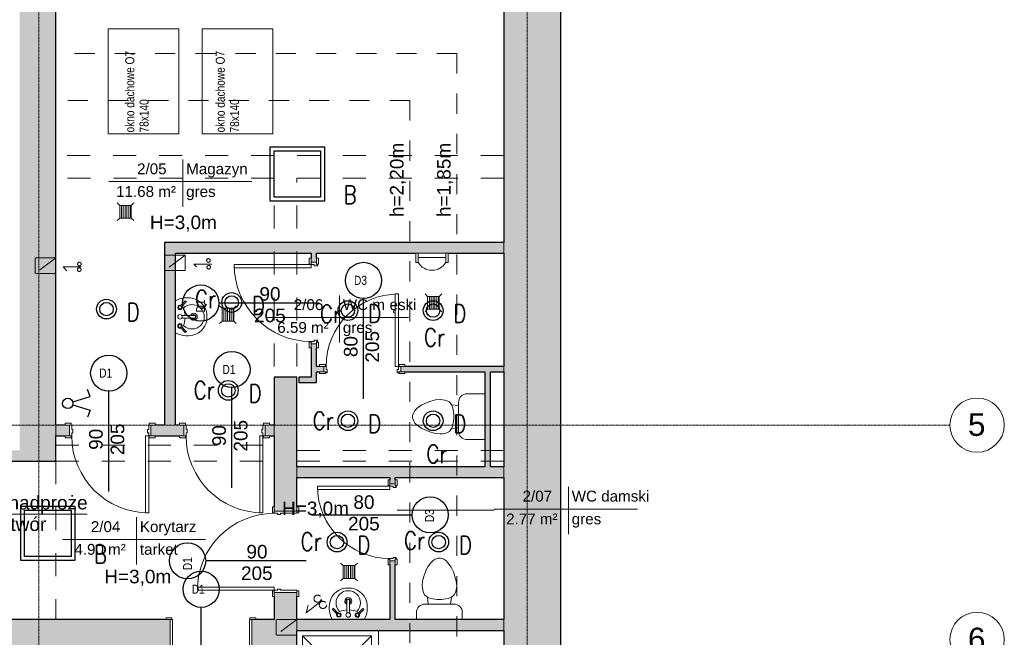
# Model space of a CAD drawing. Header units: centimetres. Extents: x 14504 to 44111, y -18976 to -7683.
# Tile 139 of 141: x 38294 to 39382, y -9527 to -8844. Entities that reach past the tile are written whole.
import ezdxf

# ---------------------------------------------------------------- set-up
doc = ezdxf.new("R2010")
doc.units = ezdxf.units.CM
for name, pattern in [('Aligning Line 1_8_', [0.635, 0.3175, -0.3175]), ('Kreska', [0.635, 0.3175, -0.3175]), ('Linia siatki', [0.9925, 0.47, -0.2175, 0.0875, -0.2175]), ('Ukryty', [0.714375, 0.47625, -0.238125])]:
    doc.linetypes.add(name, pattern=pattern)
for name, color, linetype, lineweight in [('A-AREA-IDEN', 4, 'Continuous', 9), ('A-DETL', 6, 'Continuous', 9), ('A-DETL-HDLN', 90, 'Ukryty', 9), ('A-DETL-MEDM', 33, 'Continuous', 25), ('A-DETL-THIN', 151, 'Continuous', 9), ('A-DOOR', 31, 'Continuous', 9), ('A-DOOR-FRAM', 31, 'Continuous', 18), ('A-WALL', 4, 'Continuous', 9), ('A-WALL-PATT', 111, 'Continuous', 25), ('G-ANNO-TEXT', 8, 'Continuous', 9), ('I-WALL', 2, 'Continuous', 9), ('IE inst', 1, 'Continuous', 50), ('P-SANR-FIXT', 6, 'Continuous', 9), ('S-GRID', 8, 'Continuous', 9), ('S-GRID-IDEN', 8, 'Continuous', 9)]:
    doc.layers.add(name, color=color, linetype=linetype, lineweight=lineweight)
doc.styles.add('Arial', font='arial.ttf', dxfattribs={"height": 23.8125})
doc.styles.add('Arial_1', font='arial.ttf', dxfattribs={"height": 12})
doc.styles.add('Arial_3', font='arial.ttf', dxfattribs={"width": 0.8, "height": 18})
doc.styles.add('Arial_4', font='arial.ttf', dxfattribs={"height": 10})
doc.styles.get("Standard").update_dxf_attribs({"font": 'romans.shx', "width": 0.8, "height": 20})

# ---------------------------------------------------------------- blocks, each defined once
blk = doc.blocks.new('Drzwi-wewnętrzne-jednoskrzydłowe-dwupanelowe-drewniane - 900 x 2100mm-613824-6_Poziom posadzka II pietra')
at = {"layer": 'A-DOOR'}
for p, q in [((-49.635, 22.3175), (-43.135, 22.3175)), ((-49.635, 20.3175), (-49.635, 22.3175)), ((-43.135, 22.3175), (-43.135, 20.3175)), ((43.135, 22.3175), (49.635, 22.3175)), ((43.135, 20.3175), (43.135, 22.3175)), ((49.635, 22.3175), (49.635, 20.3175)), ((-43.135, 20.3175), (-49.635, 20.3175)), ((49.635, 20.3175), (43.135, 20.3175)), ((-49.635, -19.6825), (-43.135, -19.6825)), ((-49.635, -21.6825), (-49.635, -19.6825)), ((-43.135, -21.6825), (-49.635, -21.6825)), ((-43.135, -19.6825), (-43.135, -21.6825)), ((43.135, -19.6825), (49.635, -19.6825)), ((43.135, -21.6825), (43.135, -19.6825)), ((49.635, -21.6825), (43.135, -21.6825)), ((49.635, -19.6825), (49.635, -21.6825))]:
    blk.add_line(p, q, dxfattribs=at)
at = {"layer": 'A-DOOR', "lineweight": 18}
for p, q in [((39, -19.6825), (42.5, -19.6825)), ((39, -104.6825), (39, -19.6825)), ((42.5, -19.6825), (42.5, -104.6825)), ((42.5, -104.6825), (39, -104.6825))]:
    blk.add_line(p, q, dxfattribs=at)
at = {"layer": 'A-DOOR'}
blk.add_arc((42.5, -19.6825), 85, 180, 270, dxfattribs=at)
at = {"layer": 'A-DOOR-FRAM'}
for p, q in [((-45, 20.3175), (-42.5, 20.3175)), ((-45, -19.6825), (-45, 20.3175)), ((-42.5, 20.3175), (-42.5, -12.69)), ((42.5, 20.3175), (45, 20.3175)), ((42.5, -12.69), (42.5, 20.3175)), ((45, 20.3175), (45, -19.6825)), ((-42.5, -19.6825), (-45, -19.6825)), ((-42.5, -12.69), (-41.23, -12.69)), ((-42.5, -16.1825), (-42.5, -19.6825)), ((-41.23, -16.1825), (-42.5, -16.1825)), ((-41.23, -12.69), (-41.23, -16.1825)), ((41.23, -12.69), (42.5, -12.69)), ((41.23, -16.1825), (41.23, -12.69)), ((42.5, -16.1825), (41.23, -16.1825)), ((42.5, -19.6825), (42.5, -16.1825)), ((45, -19.6825), (42.5, -19.6825))]:
    blk.add_line(p, q, dxfattribs=at)
blk = doc.blocks.new('Drzwi-wewnętrzne-jednoskrzydłowe-dwupanelowe-drewniane - 900 x 2100mm-621300-6_Poziom posadzka II pietra')
at = {"layer": 'A-DOOR'}
for p, q in [((-49.6, 14.8), (-43.1, 14.8)), ((-49.6, 12.8), (-49.6, 14.8)), ((-43.1, 12.8), (-49.6, 12.8)), ((-43.1, 14.8), (-43.1, 12.8)), ((43.1, 14.8), (49.6, 14.8)), ((43.1, 12.8), (43.1, 14.8)), ((49.6, 12.8), (43.1, 12.8)), ((49.6, 14.8), (49.6, 12.8)), ((-49.6, -12.2), (-43.1, -12.2)), ((-49.6, -14.2), (-49.6, -12.2)), ((-43.1, -14.2), (-49.6, -14.2)), ((-43.1, -12.2), (-43.1, -14.2)), ((43.1, -12.2), (49.6, -12.2)), ((43.1, -14.2), (43.1, -12.2)), ((49.6, -14.2), (43.1, -14.2)), ((49.6, -12.2), (49.6, -14.2))]:
    blk.add_line(p, q, dxfattribs=at)
at = {"layer": 'A-DOOR', "lineweight": 18}
for p, q in [((39, -12.2), (42.5, -12.2)), ((39, -97.2), (39, -12.2)), ((42.5, -12.2), (42.5, -97.2)), ((42.5, -97.2), (39, -97.2))]:
    blk.add_line(p, q, dxfattribs=at)
at = {"layer": 'A-DOOR'}
blk.add_arc((42.5, -12.2), 85, 180, 270, dxfattribs=at)
at = {"layer": 'A-DOOR-FRAM'}
for p, q in [((-45, 12.8), (-42.5, 12.8)), ((-45, -12.2), (-45, 12.8)), ((-42.5, 12.8), (-42.5, -5.2)), ((42.5, 12.8), (45, 12.8)), ((42.5, -5.2), (42.5, 12.8)), ((45, 12.8), (45, -12.2)), ((-42.5, -5.2), (-41.2, -5.2)), ((-42.5, -8.7), (-42.5, -12.2)), ((-41.2, -8.7), (-42.5, -8.7)), ((-41.2, -5.2), (-41.2, -8.7)), ((41.2, -5.2), (42.5, -5.2)), ((41.2, -8.7), (41.2, -5.2)), ((42.5, -8.7), (41.2, -8.7)), ((42.5, -12.2), (42.5, -8.7)), ((-42.5, -12.2), (-45, -12.2)), ((45, -12.2), (42.5, -12.2))]:
    blk.add_line(p, q, dxfattribs=at)
blk = doc.blocks.new('Drzwi-wewnętrzne-jednoskrzydłowe-dwupanelowe-drewniane - 900 x 2100mm-634629-6_Poziom posadzka II pietra')
at = {"layer": 'A-DOOR'}
for p, q in [((-49.6, 8.3), (-43.1, 8.3)), ((-49.6, 6.3), (-49.6, 8.3)), ((-43.1, 6.3), (-49.6, 6.3)), ((-43.1, 8.3), (-43.1, 6.3)), ((43.1, 8.3), (49.6, 8.3)), ((43.1, 6.3), (43.1, 8.3)), ((49.6, 6.3), (43.1, 6.3)), ((49.6, 8.3), (49.6, 6.3)), ((-49.6, -5.7), (-43.1, -5.7)), ((-49.6, -7.7), (-49.6, -5.7)), ((-43.1, -7.7), (-49.6, -7.7)), ((-43.1, -5.7), (-43.1, -7.7)), ((43.1, -5.7), (49.6, -5.7)), ((43.1, -7.7), (43.1, -5.7)), ((49.6, -7.7), (43.1, -7.7)), ((49.6, -5.7), (49.6, -7.7))]:
    blk.add_line(p, q, dxfattribs=at)
at = {"layer": 'A-DOOR', "lineweight": 18}
for p, q in [((39, -5.7), (42.5, -5.7)), ((39, -90.7), (39, -5.7)), ((42.5, -5.7), (42.5, -90.7)), ((42.5, -90.7), (39, -90.7))]:
    blk.add_line(p, q, dxfattribs=at)
at = {"layer": 'A-DOOR'}
blk.add_arc((42.5, -5.7), 85, 180, 270, dxfattribs=at)
at = {"layer": 'A-DOOR-FRAM'}
for p, q in [((-45, 6.3), (-42.5, 6.3)), ((-45, -5.7), (-45, 6.3)), ((-42.5, 6.3), (-42.5, 1.3)), ((-42.5, 1.3), (-41.2, 1.3)), ((-41.2, 1.3), (-41.2, -2.2)), ((41.2, 1.3), (42.5, 1.3)), ((41.2, -2.2), (41.2, 1.3)), ((42.5, 6.3), (45, 6.3)), ((42.5, 1.3), (42.5, 6.3)), ((45, 6.3), (45, -5.7)), ((-42.5, -5.7), (-45, -5.7)), ((-42.5, -2.2), (-42.5, -5.7)), ((-41.2, -2.2), (-42.5, -2.2)), ((42.5, -2.2), (41.2, -2.2)), ((42.5, -5.7), (42.5, -2.2)), ((45, -5.7), (42.5, -5.7))]:
    blk.add_line(p, q, dxfattribs=at)
blk = doc.blocks.new('Lavabo mural - 05 - 440mm x 350mm-346807-6_Poziom posadzka II pietra')
at = {"layer": 'P-SANR-FIXT'}
for p, q in [((-17.2, -11), (-11.7, -5.6)), ((-16.1, -12.1), (-10.7, -6.7)), ((-1.5, -21.5), (-1.5, -7.1)), ((1.5, -21.5), (1.5, -7.1)), ((16.4, -12.1), (11, -6.7)), ((17.5, -11), (12, -5.6))]:
    blk.add_line(p, q, dxfattribs=at)
for centre, radius, start, end in [((5.3, -13.1), 26.4, 150.3649, 193.6351), ((-5.3, -13.1), 26.4, 346.3649, 29.6351), ((0, -18.4), 13.5, 135.4629, 45.0556), ((-10.1, -5.1), 2.5, 0, 180), ((-10.1, -5.1), 2.5, 180, 207.0533), ((-10.1, -5.1), 1.7, 360, 180), ((-10.1, -5.1), 1.7, 180, 198.0596), ((-10.1, -5.1), 1.7, 198.0596, 360), ((-10.1, -5.1), 2.5, 242.9467, 0), ((-0.2, 16), 26.7, 249.1986, 267.1093), ((0, -5.1), 2.5, 0, 180), ((0, -5.1), 2.5, 180, 0), ((-0.2, 16), 26.7, 273.5606, 291.3199), ((10.4, -5.1), 2.5, 360, 180), ((10.4, -5.1), 2.5, 180, 297.0533), ((10.4, -5.1), 1.7, 0, 180), ((10.4, -5.1), 1.7, 180, 0), ((10.4, -5.1), 2.5, 332.9467, 360), ((-0.6, -14.5), 20.4, 193.6351, 271.6558), ((0, -20.4), 3.86, 112.8828, 180), ((0, -20.4), 3.86, 180, 360), ((0, -20.4), 2.35, 129.6826, 180), ((0, -20.4), 2.35, 180, 360), ((0.6, -14.5), 20.4, 268.3442, 346.3649), ((0, -20.4), 3.86, 360, 67.1178), ((0, -20.4), 2.35, 360, 50.3185)]:
    blk.add_arc(centre, radius, start, end, dxfattribs=at)
for centre, major_axis, ratio, start_param, end_param in [((-16.6, -11.6), (-0.545, 0.545), 0.274309, 0, 3.141593), ((0, -21.5), (-1.5, 0), 0.428525, 0, 3.141593), ((17, -11.6), (0.545, 0.545), 0.274309, 3.141593, 6.283185)]:
    blk.add_ellipse(centre, major_axis=major_axis, ratio=ratio, start_param=start_param, end_param=end_param, dxfattribs=at)
blk = doc.blocks.new('Kabina prysznicowa - 2D - Kabina prysznicowa - 2D-674586-6_Poziom posadzka II pietra')
at = {"layer": 'P-SANR-FIXT'}
for p, q in [((90, 0), (0, 0)), ((0, 0), (0, -90)), ((43, -43), (7.5, -7.5)), ((84, -7.5), (7.5, -7.5)), ((7.5, -7.5), (7.5, -84)), ((48.5, -43), (84, -7.5)), ((84, -84), (84, -7.5)), ((7.5, -84), (42.9, -48.6)), ((84, -84), (48.6, -48.6)), ((7.5, -84), (84, -84))]:
    blk.add_line(p, q, dxfattribs=at)
for start, end in [(0, 180), (180, 0)]:
    blk.add_arc((45.7, -45.7), 4, start, end, dxfattribs=at)
blk = doc.blocks.new('Drzwi-wewnętrzne-jednoskrzydłowe-dwupanelowe-drewniane - 800 x 2100mm-716961-6_Poziom posadzka II pietra')
at = {"layer": 'A-DOOR', "lineweight": 18}
for p, q in [((40, 82.7), (36.5, 82.7)), ((36.5, 82.7), (36.5, 2.7)), ((40, 2.7), (40, 82.7)), ((36.5, 2.7), (40, 2.7))]:
    blk.add_line(p, q, dxfattribs=at)
at = {"layer": 'A-DOOR'}
for p, q in [((-40.6, 4.7), (-47.1, 4.7)), ((-47.1, 4.7), (-47.1, 2.7)), ((-47.1, 2.7), (-40.6, 2.7)), ((-40.6, 2.7), (-40.6, 4.7)), ((47.1, 4.7), (40.6, 4.7)), ((40.6, 4.7), (40.6, 2.7)), ((40.6, 2.7), (47.1, 2.7)), ((47.1, 2.7), (47.1, 4.7)), ((-40.6, -3.3), (-47.1, -3.3)), ((-47.1, -3.3), (-47.1, -5.3)), ((-47.1, -5.3), (-40.6, -5.3)), ((-40.6, -5.3), (-40.6, -3.3)), ((47.1, -3.3), (40.6, -3.3)), ((40.6, -3.3), (40.6, -5.3)), ((40.6, -5.3), (47.1, -5.3)), ((47.1, -5.3), (47.1, -3.3))]:
    blk.add_line(p, q, dxfattribs=at)
blk.add_arc((40, 2.7), 80, 90, 180, dxfattribs=at)
at = {"layer": 'A-DOOR-FRAM'}
for p, q in [((-40, 2.7), (-42.5, 2.7)), ((-42.5, 2.7), (-42.5, -3.3)), ((-40, -0.8), (-40, 2.7)), ((40, 2.7), (40, -0.8)), ((42.5, 2.7), (40, 2.7)), ((42.5, -3.3), (42.5, 2.7)), ((-42.5, -3.3), (-40, -3.3)), ((-38.7, -0.8), (-40, -0.8)), ((-40, -3.3), (-40, -4.3)), ((-40, -4.3), (-38.7, -4.3)), ((-38.7, -4.3), (-38.7, -0.8)), ((40, -0.8), (38.7, -0.8)), ((38.7, -0.8), (38.7, -4.3)), ((38.7, -4.3), (40, -4.3)), ((40, -4.3), (40, -3.3)), ((40, -3.3), (42.5, -3.3))]:
    blk.add_line(p, q, dxfattribs=at)
blk = doc.blocks.new('Muszla klozetowa domowa - 3D - Muszla klozetowa domowa - 3D-V6-6_Poziom posadzka II pietra')
at = {"layer": 'P-SANR-FIXT'}
for p, q in [((-25.3, 29.8), (-25.3, 37.5)), ((25.3, 37.5), (25.3, 29.8)), ((-13.2, 12.7), (-16.3, 10.2)), ((15.9, 20.4), (-15.9, 20.4)), ((-12.3, 20.4), (-13.2, 12.7)), ((-9.7, 14), (-13.2, 12.7)), ((-2.5, 15.2), (-9.7, 14)), ((2.5, 15.2), (-2.5, 15.2)), ((9.7, 14), (2.5, 15.2)), ((13.2, 12.7), (9.7, 14)), ((12.3, 20.4), (13.2, 12.7)), ((16.3, 10.2), (13.2, 12.7)), ((-18.8, 2.5), (-19.1, 0)), ((-19.1, 0), (-18.6, -5.1)), ((-18.4, 5.1), (-18.8, 2.5)), ((-17.7, 7.6), (-18.4, 5.1)), ((-16.3, 10.2), (-17.7, 7.6)), ((17.7, 7.6), (16.3, 10.2)), ((18.4, 5.1), (17.7, 7.6)), ((18.8, 2.5), (18.4, 5.1)), ((18.6, -5.1), (19.1, 0)), ((19.1, 0), (18.8, 2.5)), ((-18.6, -5.1), (-17.2, -10.2)), ((-17.2, -10.2), (-15.4, -15.2)), ((15.4, -15.2), (17.2, -10.2)), ((17.2, -10.2), (18.6, -5.1)), ((-15.4, -15.2), (-13, -20.3)), ((-13, -20.3), (-9.5, -25.4)), ((9.5, -25.4), (13, -20.3)), ((13, -20.3), (15.4, -15.2)), ((-9.5, -25.4), (-7, -27.9)), ((-7, -27.9), (-4.8, -29.2)), ((-4.8, -29.2), (-1.3, -30.5)), ((-1.3, -30.5), (1.3, -30.5)), ((1.3, -30.5), (4.8, -29.2)), ((4.8, -29.2), (7, -27.9)), ((7, -27.9), (9.5, -25.4))]:
    blk.add_line(p, q, dxfattribs=at)
for centre, start, end in [((-15.9, 29.8), 180, 270), ((15.9, 29.8), 270, 360)]:
    blk.add_arc(centre, 9.46, start, end, dxfattribs=at)
blk = doc.blocks.new('Muszla klozetowa domowa - 3D - Muszla klozetowa domowa - 3D-336748-6_Poziom posadzka II pietra')
at = {"layer": 'P-SANR-FIXT'}
for p, q in [((-25.3, 29.8), (-25.3, 49.5)), ((25.3, 49.5), (25.3, 29.8)), ((-13.2, 12.7), (-16.3, 10.2)), ((15.9, 20.4), (-15.9, 20.4)), ((-12.3, 20.4), (-13.2, 12.7)), ((-9.7, 14), (-13.2, 12.7)), ((-2.5, 15.2), (-9.7, 14)), ((2.5, 15.2), (-2.5, 15.2)), ((9.7, 14), (2.5, 15.2)), ((13.2, 12.7), (9.7, 14)), ((12.3, 20.4), (13.2, 12.7)), ((16.3, 10.2), (13.2, 12.7)), ((-18.8, 2.5), (-19.1, 0)), ((-19.1, 0), (-18.6, -5.1)), ((-18.4, 5.1), (-18.8, 2.5)), ((-17.7, 7.6), (-18.4, 5.1)), ((-16.3, 10.2), (-17.7, 7.6)), ((17.7, 7.6), (16.3, 10.2)), ((18.4, 5.1), (17.7, 7.6)), ((18.8, 2.5), (18.4, 5.1)), ((18.6, -5.1), (19.1, 0)), ((19.1, 0), (18.8, 2.5)), ((-18.6, -5.1), (-17.2, -10.2)), ((-17.2, -10.2), (-15.4, -15.2)), ((15.4, -15.2), (17.2, -10.2)), ((17.2, -10.2), (18.6, -5.1)), ((-15.4, -15.2), (-13, -20.3)), ((-13, -20.3), (-9.5, -25.4)), ((9.5, -25.4), (13, -20.3)), ((13, -20.3), (15.4, -15.2)), ((-9.5, -25.4), (-7, -27.9)), ((-7, -27.9), (-4.8, -29.2)), ((-4.8, -29.2), (-1.3, -30.5)), ((-1.3, -30.5), (1.3, -30.5)), ((1.3, -30.5), (4.8, -29.2)), ((4.8, -29.2), (7, -27.9)), ((7, -27.9), (9.5, -25.4))]:
    blk.add_line(p, q, dxfattribs=at)
for centre, start, end in [((-15.9, 29.8), 180, 270), ((15.9, 29.8), 270, 360)]:
    blk.add_arc(centre, 9.46, start, end, dxfattribs=at)
blk = doc.blocks.new('Drzwi-wewnętrzne-jednoskrzydłowe-dwupanelowe-drewniane - 900 x 2100mm-721553-6_Poziom posadzka II pietra')
at = {"layer": 'A-DOOR', "lineweight": 18}
for p, q in [((42.5, 87.7), (39, 87.7)), ((39, 87.7), (39, 2.7)), ((42.5, 2.7), (42.5, 87.7)), ((39, 2.7), (42.5, 2.7))]:
    blk.add_line(p, q, dxfattribs=at)
at = {"layer": 'A-DOOR'}
for p, q in [((-43.1, 4.7), (-49.6, 4.7)), ((-49.6, 4.7), (-49.6, 2.7)), ((-49.6, 2.7), (-43.1, 2.7)), ((-43.1, 2.7), (-43.1, 4.7)), ((49.6, 4.7), (43.1, 4.7)), ((43.1, 4.7), (43.1, 2.7)), ((43.1, 2.7), (49.6, 2.7)), ((49.6, 2.7), (49.6, 4.7)), ((-43.1, -3.3), (-49.6, -3.3)), ((-49.6, -3.3), (-49.6, -5.3)), ((-49.6, -5.3), (-43.1, -5.3)), ((-43.1, -5.3), (-43.1, -3.3)), ((49.6, -3.3), (43.1, -3.3)), ((43.1, -3.3), (43.1, -5.3)), ((43.1, -5.3), (49.6, -5.3)), ((49.6, -5.3), (49.6, -3.3))]:
    blk.add_line(p, q, dxfattribs=at)
blk.add_arc((42.5, 2.7), 85, 90, 180, dxfattribs=at)
at = {"layer": 'A-DOOR-FRAM'}
for p, q in [((-42.5, 2.7), (-45, 2.7)), ((-45, 2.7), (-45, -3.3)), ((-42.5, -0.8), (-42.5, 2.7)), ((42.5, 2.7), (42.5, -0.8)), ((45, 2.7), (42.5, 2.7)), ((45, -3.3), (45, 2.7)), ((-45, -3.3), (-42.5, -3.3)), ((-41.2, -0.8), (-42.5, -0.8)), ((-42.5, -3.3), (-42.5, -4.3)), ((-42.5, -4.3), (-41.2, -4.3)), ((-41.2, -4.3), (-41.2, -0.8)), ((42.5, -0.8), (41.2, -0.8)), ((41.2, -0.8), (41.2, -4.3)), ((41.2, -4.3), (42.5, -4.3)), ((42.5, -4.3), (42.5, -3.3)), ((42.5, -3.3), (45, -3.3))]:
    blk.add_line(p, q, dxfattribs=at)
blk = doc.blocks.new('Pisuar - ścienny - 3D - Pisuar - ścienny - 3D-716118-6_Poziom posadzka II pietra')
at = {"layer": 'P-SANR-FIXT'}
for p, q in [((-26.1, 16.2), (-28.7, 16.2)), ((-28.7, 16.2), (-28.7, 6)), ((-26.1, 16.2), (-26.1, 6)), ((6.9, 16.2), (4.3, 16.2)), ((4.3, 16.2), (4.3, 6)), ((6.9, 6), (6.9, 16.2)), ((-28.7, 6), (6.9, 6)), ((4.3, 10.7), (-26.1, 10.7)), ((-26.1, 10.7), (-26.1, 6)), ((4.3, 6), (4.3, 10.7))]:
    blk.add_line(p, q, dxfattribs=at)
blk.add_arc((-10.9, 7), 17.8, 31.0027, 148.9973, dxfattribs=at)
blk = doc.blocks.new('Siatka - M_Symbol siatki - okrąg-11506-6_Poziom posadzka II pietra')
at = {"layer": 'S-GRID-IDEN'}
blk.add_circle((0, 0), 0.3, dxfattribs=at)
blk = doc.blocks.new('Etyk_pom_1_mala - Etyk_pom_1_mala-219433-6_Poziom posadzka II pietra')
at = {"layer": 'A-AREA-IDEN'}
for p, q in [((-0.096, 0.144), (-0.096, -0.378)), ((-0.915, -0.101), (0.666, -0.101))]:
    blk.add_line(p, q, dxfattribs=at)
blk = doc.blocks.new('8u')
at = {"layer": 'IE inst', "lineweight": -3}
for p, q in [((37772.7, 44464.4), (37764.9, 44461.5)), ((37778.6, 44445.2), (37772.7, 44464.4)), ((37781.8, 44445.2), (37787.7, 44464.4)), ((37787.7, 44464.4), (37795.5, 44461.5))]:
    blk.add_line(p, q, dxfattribs=at)
blk.add_circle((37780.2, 44439.7), 5.73, dxfattribs=at)

msp = doc.modelspace()

# ---------------------------------------------------------------- hatches: boundary and pattern name
at = {"layer": 'A-WALL-PATT', "lineweight": 9, "transparency": 33554610}
for points in [[(38892.1, -10276.1), (38892.1, -8766.1), (38829.1, -8766.1), (38829.1, -10276.1)], [(38454.1, -9292.1), (38466.1, -9292.1), (38466.1, -9090.1), (38454.1, -9090.1), (38454.1, -9288.3)], [(38764.9, -9102.1), (38829.1, -9102.1), (38829.1, -9090.1), (38466.1, -9090.1), (38466.1, -9102.1), (38743.5, -9102.1)], [(38814.1, -9338.1), (38814.1, -9233.1), (38808.1, -9233.1), (38808.1, -9338.1)], [(38602.6, -9245.1), (38622.1, -9245.1), (38622.1, -9239.1), (38602.6, -9239.1)], [(38709.1, -9350.1), (38829.1, -9350.1), (38829.1, -9338.1), (38600.4, -9338.1), (38600.4, -9350.1), (38703.1, -9350.1)], [(38829.1, -9519.1), (38829.1, -9507.1), (38600.4, -9507.1), (38600.4, -9519.1), (38743.5, -9519.1)]]:
    msp.add_hatch(color=256, dxfattribs=at).paths.add_polyline_path(points)
h = msp.add_hatch(color=256, dxfattribs=at)
h.paths.add_polyline_path([(38314.1, -10276.1), (38334.1, -10276.1), (38334.1, -9547.1), (38294.1, -9547.1), (38294.1, -10276.1)])
h.paths.add_polyline_path([(38294.1, -9320.1), (38334.1, -9320.1), (38334.1, -8829.1), (38294.1, -8829.1), (38294.1, -9288.3)])
h = msp.add_hatch(color=256, dxfattribs=at)
h.paths.add_polyline_path([(38622.1, -9239.1), (38622.1, -9202.1), (38616.1, -9202.1), (38616.1, -9239.1)])
h.paths.add_polyline_path([(38619.6, -9112.1), (38622.1, -9112.1), (38622.1, -9102.1), (38616.1, -9102.1), (38616.1, -9112.1)])
h = msp.add_hatch(color=256, dxfattribs=at)
h.paths.add_polyline_path([(38829.1, -9233.1), (38829.1, -9227.1), (38715.1, -9227.1), (38715.1, -9233.1), (38814.1, -9233.1)])
h.paths.add_polyline_path([(38622.1, -9233.1), (38630.1, -9233.1), (38630.1, -9227.1), (38622.1, -9227.1)])
h = msp.add_hatch(color=256, dxfattribs=at)
h.paths.add_polyline_path([(38575.4, -9547.1), (38600.4, -9547.1), (38600.4, -9477.1), (38575.4, -9477.1), (38575.4, -9507.1)])
h.paths.add_polyline_path([(38582.4, -9387.1), (38600.4, -9387.1), (38600.4, -9239.1), (38575.4, -9239.1), (38575.4, -9387.1), (38578.9, -9387.1)])
h = msp.add_hatch(color=256, dxfattribs=at)
h.paths.add_polyline_path([(38575.4, -9304.1), (38575.4, -9292.1), (38565.4, -9292.1), (38565.4, -9304.1), (38570.1, -9304.1)])
h.paths.add_polyline_path([(38334.1, -9304.1), (38349.1, -9304.1), (38349.1, -9292.1), (38334.1, -9292.1), (38334.1, -9297.1)])
h.paths.add_polyline_path([(38443.7, -9304.1), (38475.4, -9304.1), (38475.4, -9292.1), (38439.1, -9292.1), (38439.1, -9304.1)])
h = msp.add_hatch(color=256, dxfattribs=at)
h.paths.add_polyline_path([(38334.1, -9332.1), (38334.1, -9320.1), (38059.6, -9320.1), (38059.6, -9332.1), (38244.6, -9332.1)])
h.paths.add_polyline_path([(37965, -9332.1), (37969.6, -9332.1), (37969.6, -9320.1), (37952.1, -9320.1), (37952.1, -9332.1)])
h = msp.add_hatch(color=256, dxfattribs=at)
h.paths.add_polyline_path([(38703.1, -9507.1), (38709.1, -9507.1), (38709.1, -9442.1), (38703.1, -9442.1), (38703.1, -9446.7)])
h.paths.add_polyline_path([(38709.1, -9357.1), (38709.1, -9350.1), (38703.1, -9350.1), (38703.1, -9357.1), (38706.6, -9357.1)])
h = msp.add_hatch(color=256, dxfattribs=at)
h.paths.add_polyline_path([(38555.1, -9547.1), (38575.4, -9547.1), (38575.4, -9507.1), (38550.4, -9507.1), (38550.4, -9547.1)])
h.paths.add_polyline_path([(38410.9, -9547.1), (38460.4, -9547.1), (38460.4, -9507.1), (38220.6, -9507.1), (38220.6, -9547.1), (38334.1, -9547.1)])

# ---------------------------------------------------------------- linework, layer by layer
at = {"layer": 'A-AREA-IDEN'}
msp.add_line((38711.2, -9386), (38818.3, -9386), dxfattribs=at)
at = {"layer": 'A-DETL', "linetype": 'Aligning Line 1_8_', "ltscale": 70}
for p, q in [((38777.1, -8881.1), (38334.1, -8881.1)), ((38777.1, -8881.1), (38777.1, -10224.1)), ((38725.1, -8933.1), (38334.1, -8933.1)), ((38725.1, -8933.1), (38725.1, -10172.1)), ((38477.1, -9104.1), (38454.1, -9104.1)), ((38454.1, -9104.1), (38454.1, -9121.3)), ((38477.1, -9104.1), (38454.1, -9121.3)), ((38477.1, -9121.3), (38477.1, -9104.1)), ((38334.1, -9107.1), (38311.1, -9107.1)), ((38311.1, -9107.1), (38311.1, -9124.3)), ((38334.1, -9107.1), (38311.1, -9124.3)), ((38334.1, -9124.3), (38334.1, -9107.1)), ((38486.5, -9114.1), (38506.5, -9114.1)), ((38506.5, -9114.1), (38486.5, -9114.1)), ((38486.5, -9114.1), (38489.3, -9117)), ((38334.1, -9124.3), (38311.1, -9124.3)), ((38342.1, -9117.1), (38362.1, -9117.1)), ((38342.1, -9117.1), (38346.3, -9121.4)), ((38477.1, -9121.3), (38454.1, -9121.3)), ((38610.6, -9499.5), (38631.4, -9483.9)), ((38610.6, -9499.5), (38612.9, -9491.1)), ((38600.4, -9507.1), (38577.4, -9507.1)), ((38577.4, -9507.1), (38577.4, -9524.3)), ((38600.4, -9507.1), (38577.4, -9524.3)), ((38600.4, -9524.3), (38600.4, -9507.1)), ((38600.4, -9524.3), (38577.4, -9524.3))]:
    msp.add_line(p, q, dxfattribs=at)
for centre, radius in [((38360, -9114), 2), ((38502.6, -9110), 2), ((38503, -9117.5), 2), ((38359.9, -9120.2), 2), ((38623.3, -9484), 4), ((38629.1, -9490.9), 4)]:
    msp.add_circle(centre, radius, dxfattribs=at)
at = {"layer": 'A-DETL-HDLN', "linetype": 'Kreska', "ltscale": 80}
for p, q in [((38829.1, -8994.1), (38334.1, -8994.1)), ((38575.4, -9019.1), (38334.1, -9019.1)), ((38575.4, -9227.1), (38575.4, -9019.1)), ((38600.4, -9227.1), (38600.4, -9019.1)), ((38600.4, -9019.1), (38829.1, -9019.1)), ((38334.1, -9314.1), (38575.4, -9314.1)), ((38600.4, -9320.1), (38829.1, -9320.1)), ((38334.1, -9332.1), (38334.1, -9507.1)), ((38334.1, -9332.1), (38575.4, -9332.1)), ((38600.4, -9332.1), (38829.1, -9332.1))]:
    msp.add_line(p, q, dxfattribs=at)
at = {"layer": 'A-DETL-MEDM'}
for p, q in [((38625.1, -9157.1), (38514.1, -9157.1)), ((38673.9, -9263.1), (38673.9, -9152.1)), ((38392.5, -9365.6), (38392.5, -9254.6)), ((38528.6, -9361.6), (38528.6, -9250.6)), ((38616.6, -9391.3), (38727.6, -9391.3)), ((38610.6, -9442.1), (38499.6, -9442.1)), ((38494.6, -9604.6), (38494.6, -9493.6))]:
    msp.add_line(p, q, dxfattribs=at)
for centre in [(38673.9, -9132.1), (38494.1, -9157.1), (38528.6, -9230.6), (38392.5, -9234.6), (38747.6, -9391.3), (38479.6, -9442.1), (38494.6, -9473.6)]:
    msp.add_circle(centre, 20, dxfattribs=at)
at = {"layer": 'A-DETL-THIN'}
for p, q in [((38392, -8854), (38470, -8854)), ((38392, -8970), (38392, -8854)), ((38470, -8854), (38470, -8970)), ((38495.7, -8854), (38573.7, -8854)), ((38495.7, -8970), (38495.7, -8854)), ((38573.7, -8854), (38573.7, -8970)), ((38470, -8970), (38392, -8970)), ((38573.7, -8970), (38495.7, -8970)), ((38404.6, -9049.1), (38401.8, -9046.2)), ((38404.6, -9049.1), (38417.4, -9049.1)), ((38404.6, -9063.1), (38404.6, -9049.1)), ((38406.6, -9049.1), (38406.6, -9063.1)), ((38408.6, -9049.1), (38408.6, -9063.1)), ((38410.6, -9049.1), (38410.6, -9063.1)), ((38412.6, -9049.1), (38412.6, -9063.1)), ((38414.6, -9049.1), (38414.6, -9063.1)), ((38416.6, -9049.1), (38416.6, -9063.1)), ((38417.4, -9049.1), (38420.2, -9046.2)), ((38417.4, -9049.1), (38417.4, -9063.1)), ((38404.6, -9063.1), (38401.8, -9066)), ((38417.4, -9063.1), (38404.6, -9063.1)), ((38417.4, -9063.1), (38420.2, -9066)), ((38744.8, -9149.9), (38741.9, -9147.1)), ((38757.6, -9149.9), (38760.4, -9147.1)), ((38744.8, -9149.9), (38757.6, -9149.9)), ((38744.8, -9164), (38744.8, -9149.9)), ((38746.8, -9149.9), (38746.8, -9164)), ((38748.8, -9149.9), (38748.8, -9164)), ((38750.8, -9149.9), (38750.8, -9164)), ((38752.8, -9149.9), (38752.8, -9164)), ((38754.8, -9149.9), (38754.8, -9164)), ((38756.8, -9149.9), (38756.8, -9164)), ((38757.6, -9149.9), (38757.6, -9164)), ((38517.8, -9162.9), (38514.9, -9160.1)), ((38517.8, -9162.9), (38530.6, -9162.9)), ((38517.8, -9177), (38517.8, -9162.9)), ((38519.8, -9162.9), (38519.8, -9177)), ((38521.8, -9162.9), (38521.8, -9177)), ((38523.8, -9162.9), (38523.8, -9177)), ((38525.8, -9162.9), (38525.8, -9177)), ((38527.8, -9162.9), (38527.8, -9177)), ((38529.8, -9162.9), (38529.8, -9177)), ((38530.6, -9162.9), (38533.4, -9160.1)), ((38530.6, -9162.9), (38530.6, -9177)), ((38744.8, -9164), (38741.9, -9166.8)), ((38757.6, -9164), (38744.8, -9164)), ((38757.6, -9164), (38760.4, -9166.8)), ((38517.8, -9177), (38514.9, -9179.8)), ((38530.6, -9177), (38517.8, -9177)), ((38530.6, -9177), (38533.4, -9179.8)), ((38078.7, -9390.6), (38368.7, -9390.6)), ((38651.5, -9447.4), (38648.7, -9444.6)), ((38651.5, -9447.4), (38664.4, -9447.4)), ((38651.5, -9461.5), (38651.5, -9447.4)), ((38653.5, -9447.4), (38653.5, -9461.5)), ((38655.5, -9447.4), (38655.5, -9461.5)), ((38657.5, -9447.4), (38657.5, -9461.5)), ((38659.5, -9447.4), (38659.5, -9461.5)), ((38661.5, -9447.4), (38661.5, -9461.5)), ((38663.5, -9447.4), (38663.5, -9461.5)), ((38664.4, -9447.4), (38667.2, -9444.6)), ((38664.4, -9447.4), (38664.4, -9461.5)), ((38651.5, -9461.5), (38648.7, -9464.3)), ((38664.4, -9461.5), (38651.5, -9461.5)), ((38664.4, -9461.5), (38667.2, -9464.3))]:
    msp.add_line(p, q, dxfattribs=at)
at = {"layer": 'A-WALL', "lineweight": 25}
for p, q in [((38892.1, -10339.1), (38892.1, -8766.1)), ((38829.1, -8829.1), (38829.1, -9090.1)), ((38454.1, -9090.1), (38454.1, -9292.1)), ((38829.1, -9090.1), (38454.1, -9090.1)), ((38466.1, -9292.1), (38466.1, -9102.1)), ((38466.1, -9102.1), (38616.1, -9102.1)), ((38616.1, -9102.1), (38616.1, -9107.5)), ((38622.1, -9102.1), (38731.8, -9102.1)), ((38622.1, -9107.5), (38622.1, -9102.1)), ((38767.4, -9102.1), (38829.1, -9102.1)), ((38829.1, -9102.1), (38829.1, -9227.1)), ((38616.1, -9206.7), (38616.1, -9239.1)), ((38622.1, -9227.1), (38622.1, -9206.7)), ((38625.5, -9227.1), (38622.1, -9227.1)), ((38622.1, -9233.1), (38625.5, -9233.1)), ((38622.1, -9245.1), (38622.1, -9233.1)), ((38829.1, -9227.1), (38719.7, -9227.1)), ((38719.7, -9233.1), (38808.1, -9233.1)), ((38808.1, -9233.1), (38808.1, -9338.1)), ((38814.1, -9233.1), (38829.1, -9233.1)), ((38814.1, -9338.1), (38814.1, -9233.1)), ((38829.1, -9233.1), (38829.1, -9338.1)), ((38575.4, -9239.1), (38575.4, -9292.1)), ((38600.4, -9239.1), (38575.4, -9239.1)), ((38600.4, -9338.1), (38600.4, -9239.1)), ((38616.1, -9239.1), (38602.6, -9239.1)), ((38602.6, -9239.1), (38602.6, -9245.1)), ((38602.6, -9245.1), (38622.1, -9245.1)), ((38344.5, -9292.1), (38334.1, -9292.1)), ((38454.1, -9292.1), (38443.7, -9292.1)), ((38470.8, -9292.1), (38466.1, -9292.1)), ((38575.4, -9292.1), (38570.1, -9292.1)), ((38334.1, -9304.1), (38344.5, -9304.1)), ((38443.7, -9304.1), (38470.8, -9304.1)), ((38570.1, -9304.1), (38575.4, -9304.1)), ((38575.4, -9304.1), (38575.4, -9382.5)), ((38334.1, -9332.1), (38334.1, -9320.1)), ((38064.2, -9332.1), (38334.1, -9332.1)), ((38808.1, -9338.1), (38600.4, -9338.1)), ((38829.1, -9338.1), (38814.1, -9338.1)), ((38600.4, -9382.5), (38600.4, -9350.1)), ((38600.4, -9350.1), (38703.1, -9350.1)), ((38703.1, -9350.1), (38703.1, -9352.5)), ((38709.1, -9350.1), (38829.1, -9350.1)), ((38709.1, -9352.5), (38709.1, -9350.1)), ((38829.1, -9350.1), (38829.1, -9507.1)), ((38703.1, -9446.7), (38703.1, -9507.1)), ((38709.1, -9507.1), (38709.1, -9446.7)), ((38575.4, -9481.7), (38575.4, -9507.1)), ((38600.4, -9507.1), (38600.4, -9481.7)), ((38703.1, -9507.1), (38600.4, -9507.1)), ((38829.1, -9507.1), (38709.1, -9507.1)), ((38600.4, -9547.1), (38600.4, -9519.1)), ((38600.4, -9519.1), (38829.1, -9519.1)), ((38829.1, -9519.1), (38829.1, -9789.1))]:
    msp.add_line(p, q, dxfattribs=at)
at = {"layer": 'A-WALL'}
for p, q in [((38829.1, -9102.1), (38829.1, -9090.1)), ((38829.1, -9233.1), (38829.1, -9227.1)), ((38334.1, -9292.1), (38334.1, -9304.1)), ((38575.4, -9304.1), (38575.4, -9292.1)), ((38600.4, -9338.1), (38600.4, -9350.1)), ((38829.1, -9350.1), (38829.1, -9338.1)), ((38600.4, -9507.1), (38600.4, -9519.1)), ((38829.1, -9519.1), (38829.1, -9507.1))]:
    msp.add_line(p, q, dxfattribs=at)
at = {"layer": 'I-WALL', "lineweight": 25}
for p, q in [((38334.1, -9292.1), (38334.1, -8829.1)), ((38334.1, -9320.1), (38334.1, -9304.1)), ((38455.8, -9507.1), (38064.2, -9507.1)), ((38575.4, -9507.1), (38555.1, -9507.1))]:
    msp.add_line(p, q, dxfattribs=at)
at = {"layer": 'IE inst', "lineweight": -3}
for points in [[(38630.9, -9044.3), (38570.9, -9044.3), (38570.9, -8984.3), (38630.9, -8984.3)], [(38626.6, -9040), (38575.2, -9040), (38575.2, -8988.7), (38626.6, -8988.7)], [(38355.2, -9441.7), (38295.2, -9441.7), (38295.2, -9381.7), (38355.2, -9381.7)], [(38350.9, -9437.3), (38299.5, -9437.3), (38299.5, -9386), (38350.9, -9386)]]:
    msp.add_lwpolyline(points, close=True, dxfattribs=at)
for centre, radius in [((38528.3, -9156.5), 10.9), ((38390, -9163.8), 10.9), ((38390, -9163.8), 7.41), ((38528.3, -9156.5), 7.41), ((38656.7, -9165.5), 10.9), ((38656.7, -9165.5), 7.41), ((38750.9, -9165.5), 10.9), ((38750.9, -9165.5), 7.41), ((38524.6, -9253.7), 10.9), ((38524.6, -9253.7), 7.41), ((38656.7, -9287.3), 10.9), ((38750.9, -9287.3), 10.9), ((38656.7, -9287.3), 7.41), ((38750.9, -9287.3), 7.41), ((38644.7, -9421.4), 10.9), ((38644.7, -9421.4), 7.41), ((38757, -9421.4), 10.9), ((38757, -9421.4), 7.41)]:
    msp.add_circle(centre, radius, dxfattribs=at)
at = {"layer": 'S-GRID', "linetype": 'Linia siatki'}
for p, q in [((38315.1, -8366.5), (38315.1, -10670.8)), ((38854.6, -8366.5), (38854.6, -10670.8)), ((35798.9, -9292.1), (39321.9, -9292.1))]:
    msp.add_line(p, q, dxfattribs=at)

# ---------------------------------------------------------------- block references
at = {"layer": 'A-AREA-IDEN', "xscale": 99.99999999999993, "yscale": 99.99999999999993, "zscale": 99.99999999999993}
for p in [(38484, -9012.8), (38657.1, -9163.1), (38909.9, -9374.8), (38432.9, -9408.4)]:
    msp.add_blockref('Etyk_pom_1_mala - Etyk_pom_1_mala-219433-6_Poziom posadzka II pietra', p, dxfattribs=at)
at = {"layer": 'A-DOOR'}
for name, p, rotation in [('Drzwi-wewnętrzne-jednoskrzydłowe-dwupanelowe-drewniane - 900 x 2100mm-721553-6_Poziom posadzka II pietra', (38618.8, -9157.1), 90), ('Drzwi-wewnętrzne-jednoskrzydłowe-dwupanelowe-drewniane - 800 x 2100mm-716961-6_Poziom posadzka II pietra', (38705.8, -9399.6), 90), ('Drzwi-wewnętrzne-jednoskrzydłowe-dwupanelowe-drewniane - 900 x 2100mm-621300-6_Poziom posadzka II pietra', (38587.6, -9432.1), 270)]:
    msp.add_blockref(name, p, dxfattribs=dict(at, rotation=rotation))
for name, p in [('Drzwi-wewnętrzne-jednoskrzydłowe-dwupanelowe-drewniane - 800 x 2100mm-716961-6_Poziom posadzka II pietra', (38672.6, -9229.8)), ('Drzwi-wewnętrzne-jednoskrzydłowe-dwupanelowe-drewniane - 900 x 2100mm-634629-6_Poziom posadzka II pietra', (38394.1, -9298.4)), ('Drzwi-wewnętrzne-jednoskrzydłowe-dwupanelowe-drewniane - 900 x 2100mm-634629-6_Poziom posadzka II pietra', (38520.4, -9298.4)), ('Drzwi-wewnętrzne-jednoskrzydłowe-dwupanelowe-drewniane - 900 x 2100mm-613824-6_Poziom posadzka II pietra', (38505.4, -9527.4))]:
    msp.add_blockref(name, p, dxfattribs=at)
at = {"layer": 'IE inst', "rotation": 270}
msp.add_blockref('8u', (-6092.5, 28512.1), dxfattribs=at)
at = {"layer": 'P-SANR-FIXT'}
for name, p, rotation in [('Pisuar - ścienny - 3D - Pisuar - ścienny - 3D-716118-6_Poziom posadzka II pietra', (38738.7, -9096.1), 180), ('Lavabo mural - 05 - 440mm x 350mm-346807-6_Poziom posadzka II pietra', (38466.1, -9172.3), 89.99999999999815), ('Muszla klozetowa domowa - 3D - Muszla klozetowa domowa - 3D-336748-6_Poziom posadzka II pietra', (38758.6, -9282.8), 269.9999999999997), ('Muszla klozetowa domowa - 3D - Muszla klozetowa domowa - 3D-V6-6_Poziom posadzka II pietra', (38757.8, -9469.6), 180), ('Lavabo mural - 05 - 440mm x 350mm-346807-6_Poziom posadzka II pietra', (38657.1, -9507.1), 180), ('Kabina prysznicowa - 2D - Kabina prysznicowa - 2D-674586-6_Poziom posadzka II pietra', (38690.4, -9609.1), 180)]:
    msp.add_blockref(name, p, dxfattribs=dict(at, rotation=rotation))
at = {"layer": 'S-GRID-IDEN', "xscale": 99.99999999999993, "yscale": 99.99999999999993, "zscale": 99.99999999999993, "rotation": 269.9999999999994}
for p in [(39351.9, -9292.1), (39351.9, -9529.1)]:
    msp.add_blockref('Siatka - M_Symbol siatki - okrąg-11506-6_Poziom posadzka II pietra', p, dxfattribs=at)

# ---------------------------------------------------------------- texts
at = {"layer": 'A-AREA-IDEN', "char_height": 12, "attachment_point": 1, "style": 'Arial_1'}
for s, insert, width in [('2/05', (38423.8, -9002.7), 42.489), ('Magazyn', (38478, -9002.7), 88.186), ('11.68 m²', (38400.6, -9027.8), 85.781), ('gres', (38478, -9027.8), 42.489), ('2/06', (38596.9, -9152.9), 42.489), ('WC m', (38651.1, -9152.9), 62.532), ('ęski', (38702.7, -9152.9), 39.283), ('6.59 m²', (38578.7, -9178.1), 73.755), ('gres', (38651.1, -9178.1), 42.489), ('2/07', (38849.7, -9364.6), 42.489), ('WC damski', (38904, -9364.6), 113.84), ('2.77 m²', (38831.5, -9389.8), 73.755), ('2/04', (38372.7, -9398.3), 42.489), ('Korytarz', (38426.9, -9398.3), 80.97), ('gres', (38904, -9389.8), 42.489), ('4.90 m²', (38354.5, -9423.4), 73.755), ('tarket', (38426.9, -9423.4), 55.316)]:
    msp.add_mtext(s, dxfattribs=dict(at, insert=insert, width=width))
at = {"layer": 'G-ANNO-TEXT', "attachment_point": 1, "rotation": 90}
for s, insert, char_height, width, style in [('okno dachowe O7 ', (38410.7, -8968.5), 10, 140.295, 'Arial_3'), ('okno dachowe O7 ', (38510.7, -8968.5), 10, 140.295, 'Arial_3'), ('78x140', (38426.5, -8968.5), 10, 56.118, 'Arial_3'), ('78x140', (38526.5, -8968.5), 10, 56.118, 'Arial_3'), ('h=2,20m', (38703.2, -9062.1), 15, 101.814, 'Arial_4'), ('h=1,85m', (38755.2, -9062.1), 15, 101.814, 'Arial_4'), ('D1', (38489, -9167.5), 10, 21.646, 'Arial_3'), ('205', (38676.1, -9222.9), 15, 43.291, 'Arial_4'), ('80', (38652.3, -9216.9), 15, 28.861, 'Arial_4'), ('205', (38530.7, -9321.3), 15, 43.291, 'Arial_4'), ('90', (38370.8, -9319.4), 15, 28.861, 'Arial_4'), ('205', (38394.6, -9325.3), 15, 43.291, 'Arial_4'), ('90', (38506.9, -9315.4), 15, 28.861, 'Arial_4'), ('D3', (38741.9, -9399.4), 10, 21.646, 'Arial_3'), ('D1', (38474.5, -9452.5), 10, 21.646, 'Arial_3')]:
    msp.add_mtext(s, dxfattribs=dict(at, insert=insert, char_height=char_height, width=width, style=style))
at = {"layer": 'G-ANNO-TEXT', "attachment_point": 1}
for s, insert, char_height, width, style in [('H=3,0m', (38438, -9060.4), 15, 91.392, 'Arial_4'), ('D3', (38663.5, -9127), 10, 21.646, 'Arial_3'), ('90', (38559, -9139.5), 15, 28.861, 'Arial_4'), ('205', (38553.1, -9163.3), 15, 43.291, 'Arial_4'), ('D1', (38382, -9229.5), 10, 21.646, 'Arial_3'), ('D1', (38518.1, -9225.5), 10, 21.646, 'Arial_3'), ('osadzić nadproże ', (38204.9, -9370.3), 15, 197.215, 'Arial_4'), ('H=3,0m', (38584, -9376.6), 15, 91.392, 'Arial_4'), ('80', (38662.8, -9369.7), 15, 28.861, 'Arial_4'), ('ć otwór', (38255.9, -9394.1), 15, 81.772, 'Arial_4'), ('205', (38656.9, -9393.5), 15, 43.291, 'Arial_4'), ('90', (38544.6, -9424.5), 15, 28.861, 'Arial_4'), ('H=3,0m', (38387.6, -9452), 15, 91.392, 'Arial_4'), ('205', (38538.6, -9448.3), 15, 43.291, 'Arial_4'), ('D1', (38484.2, -9468.5), 10, 21.646, 'Arial_3')]:
    msp.add_mtext(s, dxfattribs=dict(at, insert=insert, char_height=char_height, width=width, style=style))
at = {"layer": 'IE inst', "lineweight": -3, "char_height": 20, "width": 37.143, "attachment_point": 1}
for s, insert in [('{\\Fsimplex.shx|c238;B}', (38651.9, -9027.4)), ('{\\Fsimplex.shx|c238;Cr}', (38487.8, -9142.8)), ('{\\Fsimplex.shx|c238;D}', (38412.4, -9157.1)), ('{\\Fsimplex.shx|c238;D}', (38550.7, -9149.8)), ('{\\Fsimplex.shx|c238;Cr}', (38625.9, -9159.1)), ('{\\Fsimplex.shx|c238;D}', (38679.1, -9158.8)), ('{\\Fsimplex.shx|c238;D}', (38773.2, -9158.8)), ('{\\Fsimplex.shx|c238;Cr}', (38740.7, -9185.1)), ('{\\Fsimplex.shx|c238;Cr}', (38486.2, -9243.5)), ('{\\Fsimplex.shx|c238;D}', (38547, -9247)), ('{\\Fsimplex.shx|c238;Cr}', (38617.8, -9277.3)), ('{\\Fsimplex.shx|c238;D}', (38679.1, -9280.6)), ('{\\Fsimplex.shx|c238;D}', (38773.2, -9280.6)), ('{\\Fsimplex.shx|c238;Cr}', (38743.5, -9314)), ('{\\Fsimplex.shx|c238;Cr}', (38718.6, -9409.7)), ('{\\Fsimplex.shx|c238;Cr}', (38604.4, -9410.9)), ('{\\Fsimplex.shx|c238;D}', (38667, -9414.7)), ('{\\Fsimplex.shx|c238;D}', (38779.3, -9414.7)), ('{\\Fsimplex.shx|c238;B}', (38376.2, -9424.8))]:
    msp.add_mtext(s, dxfattribs=dict(at, insert=insert))

# ---------------------------------------------------------------- next in the draw order: texts
at = {"layer": 'S-GRID-IDEN', "char_height": 25, "width": 23.249, "attachment_point": 1, "style": 'Arial', "bg_fill": 3, "box_fill_scale": 1.25, "bg_fill_color": 256, "bg_fill_true_color": 13158600, "bg_fill_transparency": 0}
for s, insert in [('\\fArial|b0|i0|c238|p34|;5', (39341.7, -9279)), ('\\fArial|b0|i0|c238|p34|;6', (39341.7, -9516))]:
    msp.add_mtext(s, dxfattribs=dict(at, insert=insert))

doc.saveas('drawing.dxf')
